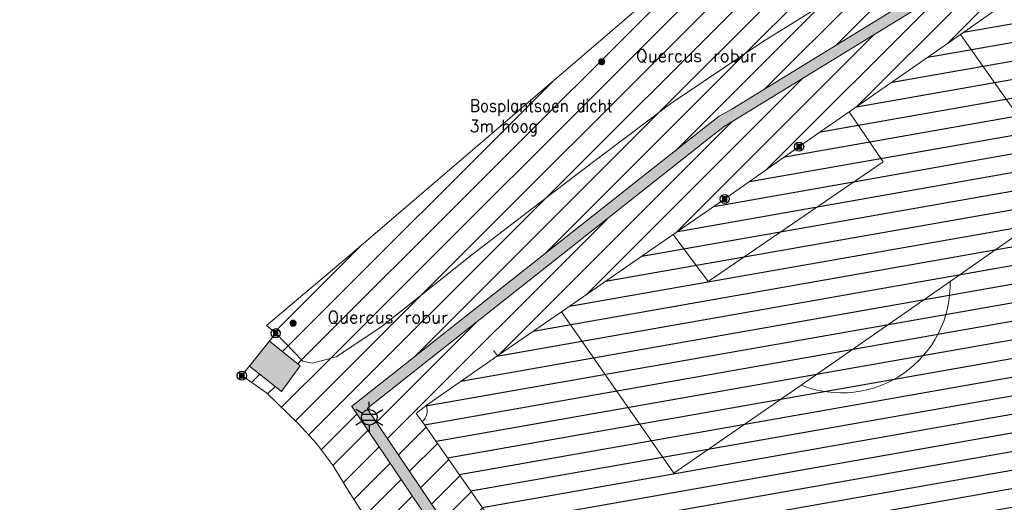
# Model space of a CAD drawing. Header units: metres. Extents: x 102852 to 107197, y 385458 to 392889.
# Tile 9 of 50: x 106647 to 106728, y 392576 to 392616. Entities that reach past the tile are written whole.
import ezdxf
from ezdxf.enums import TextEntityAlignment as Align

# ---------------------------------------------------------------- set-up
doc = ezdxf.new("R2010")
doc.units = ezdxf.units.M
for name, color, linetype, lineweight in [('0-BEPLANTING', 14, 'Continuous', 30), ('0-GRAS OM SPORTVELDEN', 2, 'Continuous', 30), ('0-GRAS SPORTVELDEN', 3, 'Continuous', 30), ('0-VERHARDING', 5, 'Continuous', 30), ('_alg-maatvoering', 7, 'Continuous', 0), ('B-WE-GR-STRUIK-G', 90, 'Continuous', 13), ('B-WE-IE-MEUBILAIR_WEGMEUBILAIR-S', 7, 'Continuous', 30), ('B-WE-IE-OV-LICHTMAST-S', 40, 'Continuous', 30), ('B-WE-VH-KANTVERHARDING-G', 60, 'Continuous', 13), ('B-WE-VW-MARKERING_LANGS_STREEP_DOORGETROKKEN-G', 7, 'Continuous', 13), ('Bomen', 84, 'Continuous', 0), ('Boomsoort', 10, 'Continuous', 0), ('N-WE-IE-TERREINAFSCHEIDING_KUNSTMATIG_HEKWERK-G', 6, 'Continuous', 0)]:
    doc.layers.add(name, color=color, linetype=linetype, lineweight=lineweight)
doc.styles.add('arial', font='arial.ttf')
doc.styles.add('NLCS-ISO', font='NLCS-ISO.ttf')
doc.styles.add('Style-txt', font='txt.shx')
pattern_1 = [(45, (0, 0), (-1.122532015, 1.122532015), [])]

# ---------------------------------------------------------------- blocks, each defined once
blk = doc.blocks.new('SIE-WEG_PAAL_VAST_8')
blk.add_hatch(color=256).paths.add_polyline_path([(-0.37, -0.37), (-0.37, 0.37), (0.37, 0.37), (0.37, -0.37)])
blk.add_circle((0, 0), 0.75)
blk.add_3dface([(0.37, 0.37), (-0.37, 0.37), (-0.37, -0.37), (0.37, -0.37)])
at = {"style": 'NLCS-ISO'}
blk.add_attdef('TYPE', (0, 0), '', height=1.75, dxfattribs=at)
blk = doc.blocks.new('B-SIE-WEG_LICHTMAST-SO_8')
at = {"ltscale": 0.1}
for p, q in [((0, 1.27), (0, 2.53)), ((-1.1, 0.63), (-2.19, 1.27)), ((1.1, 0.63), (2.19, 1.27)), ((-1.1, -0.63), (-2.19, -1.27)), ((0, -1.27), (0, -2.53)), ((1.1, -0.63), (2.19, -1.27))]:
    blk.add_line(p, q, dxfattribs=at)
at = {"flags": 128}
for points in [[(-1.16, 0.5), (1.16, 0.5)], [(-1.16, -0.5), (1.16, -0.5)]]:
    blk.add_lwpolyline(points, dxfattribs=at)
at = {"ltscale": 0.1}
blk.add_circle((0, 0), 1.27, dxfattribs=at)
at = {"style": 'NLCS-ISO'}
blk.add_attdef('TYPE', text='', height=1.8, dxfattribs=at).set_placement((0, 2.53), align=Align.BOTTOM_CENTER)
blk = doc.blocks.new('MPOLYGON_101')
at = {"layer": 'Bomen', "flags": 128}
for points in [[(106694.405, 392612.439), (106694.4, 392612.39), (106694.9, 392612.39)], [(106694.4, 392612.39), (106694.405, 392612.341), (106694.895, 392612.341)], [(106694.4, 392612.39), (106694.9, 392612.39), (106694.895, 392612.341)], [(106694.419, 392612.486), (106694.405, 392612.439), (106694.895, 392612.439)], [(106694.405, 392612.439), (106694.895, 392612.439), (106694.9, 392612.39)], [(106694.405, 392612.341), (106694.419, 392612.294), (106694.881, 392612.294)], [(106694.405, 392612.341), (106694.895, 392612.341), (106694.881, 392612.294)], [(106694.442, 392612.529), (106694.419, 392612.486), (106694.881, 392612.486)], [(106694.419, 392612.486), (106694.881, 392612.486), (106694.895, 392612.439)], [(106694.419, 392612.294), (106694.442, 392612.251), (106694.858, 392612.251)], [(106694.419, 392612.294), (106694.881, 392612.294), (106694.858, 392612.251)], [(106694.473, 392612.567), (106694.442, 392612.529), (106694.858, 392612.529)], [(106694.442, 392612.529), (106694.858, 392612.529), (106694.881, 392612.486)], [(106694.442, 392612.251), (106694.473, 392612.213), (106694.827, 392612.213)], [(106694.442, 392612.251), (106694.858, 392612.251), (106694.827, 392612.213)], [(106694.511, 392612.598), (106694.473, 392612.567), (106694.827, 392612.567)], [(106694.473, 392612.567), (106694.827, 392612.567), (106694.858, 392612.529)], [(106694.473, 392612.213), (106694.511, 392612.182), (106694.789, 392612.182)], [(106694.473, 392612.213), (106694.827, 392612.213), (106694.789, 392612.182)], [(106694.554, 392612.621), (106694.511, 392612.598), (106694.789, 392612.598)], [(106694.511, 392612.598), (106694.789, 392612.598), (106694.827, 392612.567)], [(106694.511, 392612.182), (106694.554, 392612.159), (106694.746, 392612.159)], [(106694.511, 392612.182), (106694.789, 392612.182), (106694.746, 392612.159)], [(106694.601, 392612.635), (106694.554, 392612.621), (106694.746, 392612.621)], [(106694.554, 392612.621), (106694.746, 392612.621), (106694.789, 392612.598)], [(106694.554, 392612.159), (106694.601, 392612.145), (106694.699, 392612.145)], [(106694.554, 392612.159), (106694.746, 392612.159), (106694.699, 392612.145)], [(106694.65, 392612.64), (106694.601, 392612.635), (106694.699, 392612.635)], [(106694.601, 392612.635), (106694.699, 392612.635), (106694.746, 392612.621)], [(106694.601, 392612.145), (106694.699, 392612.145), (106694.65, 392612.14)]]:
    blk.add_lwpolyline(points, close=True, dxfattribs=at)
at = {"layer": 'Bomen', "color": 74, "true_color": 0x55aa00, "flags": 128}
for points in [[(106694.4, 392612.39), (106694.405, 392612.439)], [(106694.405, 392612.341), (106694.4, 392612.39)], [(106694.405, 392612.439), (106694.419, 392612.486)], [(106694.419, 392612.294), (106694.405, 392612.341)], [(106694.419, 392612.486), (106694.442, 392612.529)], [(106694.442, 392612.251), (106694.419, 392612.294)], [(106694.442, 392612.529), (106694.473, 392612.567)], [(106694.473, 392612.213), (106694.442, 392612.251)], [(106694.473, 392612.567), (106694.511, 392612.598)], [(106694.511, 392612.182), (106694.473, 392612.213)], [(106694.511, 392612.598), (106694.554, 392612.621)], [(106694.554, 392612.159), (106694.511, 392612.182)], [(106694.554, 392612.621), (106694.601, 392612.635)], [(106694.601, 392612.145), (106694.554, 392612.159)], [(106694.601, 392612.635), (106694.65, 392612.64)], [(106694.65, 392612.14), (106694.601, 392612.145)], [(106694.65, 392612.64), (106694.699, 392612.635)], [(106694.699, 392612.145), (106694.65, 392612.14)], [(106694.699, 392612.635), (106694.746, 392612.621)], [(106694.746, 392612.159), (106694.699, 392612.145)], [(106694.746, 392612.621), (106694.789, 392612.598)], [(106694.789, 392612.182), (106694.746, 392612.159)], [(106694.789, 392612.598), (106694.827, 392612.567)], [(106694.827, 392612.213), (106694.789, 392612.182)], [(106694.827, 392612.567), (106694.858, 392612.529)], [(106694.858, 392612.251), (106694.827, 392612.213)], [(106694.858, 392612.529), (106694.881, 392612.486)], [(106694.881, 392612.294), (106694.858, 392612.251)], [(106694.881, 392612.486), (106694.895, 392612.439)], [(106694.895, 392612.341), (106694.881, 392612.294)], [(106694.895, 392612.439), (106694.9, 392612.39)], [(106694.9, 392612.39), (106694.895, 392612.341)]]:
    blk.add_lwpolyline(points, dxfattribs=at)
at = {"layer": 'Bomen'}
for points in [[(106694.405, 392612.439), (106694.4, 392612.39), (106694.9, 392612.39)], [(106694.419, 392612.486), (106694.405, 392612.439), (106694.895, 392612.439)], [(106694.405, 392612.439), (106694.895, 392612.439), (106694.9, 392612.39)], [(106694.442, 392612.529), (106694.419, 392612.486), (106694.881, 392612.486)], [(106694.419, 392612.486), (106694.881, 392612.486), (106694.895, 392612.439)], [(106694.473, 392612.567), (106694.442, 392612.529), (106694.858, 392612.529)], [(106694.442, 392612.529), (106694.858, 392612.529), (106694.881, 392612.486)], [(106694.511, 392612.598), (106694.473, 392612.567), (106694.827, 392612.567)], [(106694.473, 392612.567), (106694.827, 392612.567), (106694.858, 392612.529)], [(106694.554, 392612.621), (106694.511, 392612.598), (106694.789, 392612.598)], [(106694.511, 392612.598), (106694.789, 392612.598), (106694.827, 392612.567)], [(106694.601, 392612.635), (106694.554, 392612.621), (106694.746, 392612.621)], [(106694.554, 392612.621), (106694.746, 392612.621), (106694.789, 392612.598)], [(106694.65, 392612.64), (106694.601, 392612.635), (106694.699, 392612.635)], [(106694.601, 392612.635), (106694.699, 392612.635), (106694.746, 392612.621)]]:
    blk.add_solid(points, dxfattribs=at)
at = {"layer": 'Bomen', "extrusion": (0, 0, -1)}
for points in [[(-106694.4, 392612.39), (-106694.405, 392612.341), (-106694.895, 392612.341)], [(-106694.4, 392612.39), (-106694.9, 392612.39), (-106694.895, 392612.341)], [(-106694.405, 392612.341), (-106694.419, 392612.294), (-106694.881, 392612.294)], [(-106694.405, 392612.341), (-106694.895, 392612.341), (-106694.881, 392612.294)], [(-106694.419, 392612.294), (-106694.442, 392612.251), (-106694.858, 392612.251)], [(-106694.419, 392612.294), (-106694.881, 392612.294), (-106694.858, 392612.251)], [(-106694.442, 392612.251), (-106694.473, 392612.213), (-106694.827, 392612.213)], [(-106694.442, 392612.251), (-106694.858, 392612.251), (-106694.827, 392612.213)], [(-106694.473, 392612.213), (-106694.511, 392612.182), (-106694.789, 392612.182)], [(-106694.473, 392612.213), (-106694.827, 392612.213), (-106694.789, 392612.182)], [(-106694.511, 392612.182), (-106694.554, 392612.159), (-106694.746, 392612.159)], [(-106694.511, 392612.182), (-106694.789, 392612.182), (-106694.746, 392612.159)], [(-106694.554, 392612.159), (-106694.601, 392612.145), (-106694.699, 392612.145)], [(-106694.554, 392612.159), (-106694.746, 392612.159), (-106694.699, 392612.145)], [(-106694.601, 392612.145), (-106694.699, 392612.145), (-106694.65, 392612.14)]]:
    blk.add_solid(points, dxfattribs=at)
blk = doc.blocks.new('MPOLYGON_212')
at = {"layer": 'Bomen', "flags": 128}
for points in [[(106669.152, 392591.023), (106669.147, 392590.974), (106669.647, 392590.974)], [(106669.147, 392590.974), (106669.152, 392590.925), (106669.643, 392590.925)], [(106669.147, 392590.974), (106669.647, 392590.974), (106669.643, 392590.925)], [(106669.167, 392591.069), (106669.152, 392591.023), (106669.643, 392591.023)], [(106669.152, 392591.023), (106669.643, 392591.023), (106669.647, 392590.974)], [(106669.19, 392591.113), (106669.167, 392591.069), (106669.628, 392591.069)], [(106669.167, 392591.069), (106669.628, 392591.069), (106669.643, 392591.023)], [(106669.221, 392591.151), (106669.19, 392591.113), (106669.605, 392591.113)], [(106669.19, 392591.113), (106669.605, 392591.113), (106669.628, 392591.069)], [(106669.259, 392591.182), (106669.221, 392591.151), (106669.574, 392591.151)], [(106669.221, 392591.151), (106669.574, 392591.151), (106669.605, 392591.113)], [(106669.302, 392591.205), (106669.259, 392591.182), (106669.536, 392591.182)], [(106669.259, 392591.182), (106669.536, 392591.182), (106669.574, 392591.151)], [(106669.349, 392591.219), (106669.302, 392591.205), (106669.493, 392591.205)], [(106669.302, 392591.205), (106669.493, 392591.205), (106669.536, 392591.182)], [(106669.397, 392591.224), (106669.349, 392591.219), (106669.446, 392591.219)], [(106669.349, 392591.219), (106669.446, 392591.219), (106669.493, 392591.205)], [(106669.152, 392590.925), (106669.167, 392590.878), (106669.628, 392590.878)], [(106669.152, 392590.925), (106669.643, 392590.925), (106669.628, 392590.878)], [(106669.167, 392590.878), (106669.19, 392590.835), (106669.605, 392590.835)], [(106669.167, 392590.878), (106669.628, 392590.878), (106669.605, 392590.835)], [(106669.19, 392590.835), (106669.221, 392590.797), (106669.574, 392590.797)], [(106669.19, 392590.835), (106669.605, 392590.835), (106669.574, 392590.797)], [(106669.221, 392590.797), (106669.259, 392590.766), (106669.536, 392590.766)], [(106669.221, 392590.797), (106669.574, 392590.797), (106669.536, 392590.766)], [(106669.259, 392590.766), (106669.302, 392590.743), (106669.493, 392590.743)], [(106669.259, 392590.766), (106669.536, 392590.766), (106669.493, 392590.743)], [(106669.302, 392590.743), (106669.349, 392590.729), (106669.446, 392590.729)], [(106669.302, 392590.743), (106669.493, 392590.743), (106669.446, 392590.729)], [(106669.349, 392590.729), (106669.446, 392590.729), (106669.397, 392590.724)]]:
    blk.add_lwpolyline(points, close=True, dxfattribs=at)
at = {"layer": 'Bomen', "color": 74, "true_color": 0x55aa00, "flags": 128}
for points in [[(106669.147, 392590.974), (106669.152, 392591.023)], [(106669.152, 392590.925), (106669.147, 392590.974)], [(106669.152, 392591.023), (106669.167, 392591.069)], [(106669.167, 392591.069), (106669.19, 392591.113)], [(106669.19, 392591.113), (106669.221, 392591.151)], [(106669.221, 392591.151), (106669.259, 392591.182)], [(106669.259, 392591.182), (106669.302, 392591.205)], [(106669.302, 392591.205), (106669.349, 392591.219)], [(106669.349, 392591.219), (106669.397, 392591.224)], [(106669.397, 392591.224), (106669.446, 392591.219)], [(106669.446, 392591.219), (106669.493, 392591.205)], [(106669.493, 392591.205), (106669.536, 392591.182)], [(106669.536, 392591.182), (106669.574, 392591.151)], [(106669.574, 392591.151), (106669.605, 392591.113)], [(106669.605, 392591.113), (106669.628, 392591.069)], [(106669.628, 392591.069), (106669.643, 392591.023)], [(106669.643, 392591.023), (106669.647, 392590.974)], [(106669.647, 392590.974), (106669.643, 392590.925)], [(106669.167, 392590.878), (106669.152, 392590.925)], [(106669.19, 392590.835), (106669.167, 392590.878)], [(106669.221, 392590.797), (106669.19, 392590.835)], [(106669.259, 392590.766), (106669.221, 392590.797)], [(106669.302, 392590.743), (106669.259, 392590.766)], [(106669.349, 392590.729), (106669.302, 392590.743)], [(106669.397, 392590.724), (106669.349, 392590.729)], [(106669.446, 392590.729), (106669.397, 392590.724)], [(106669.493, 392590.743), (106669.446, 392590.729)], [(106669.536, 392590.766), (106669.493, 392590.743)], [(106669.574, 392590.797), (106669.536, 392590.766)], [(106669.605, 392590.835), (106669.574, 392590.797)], [(106669.628, 392590.878), (106669.605, 392590.835)], [(106669.643, 392590.925), (106669.628, 392590.878)]]:
    blk.add_lwpolyline(points, dxfattribs=at)
at = {"layer": 'Bomen'}
for points in [[(106669.152, 392591.023), (106669.147, 392590.974), (106669.647, 392590.974)], [(106669.167, 392591.069), (106669.152, 392591.023), (106669.643, 392591.023)], [(106669.152, 392591.023), (106669.643, 392591.023), (106669.647, 392590.974)], [(106669.19, 392591.113), (106669.167, 392591.069), (106669.628, 392591.069)], [(106669.167, 392591.069), (106669.628, 392591.069), (106669.643, 392591.023)], [(106669.221, 392591.151), (106669.19, 392591.113), (106669.605, 392591.113)], [(106669.19, 392591.113), (106669.605, 392591.113), (106669.628, 392591.069)], [(106669.259, 392591.182), (106669.221, 392591.151), (106669.574, 392591.151)], [(106669.221, 392591.151), (106669.574, 392591.151), (106669.605, 392591.113)], [(106669.302, 392591.205), (106669.259, 392591.182), (106669.536, 392591.182)], [(106669.259, 392591.182), (106669.536, 392591.182), (106669.574, 392591.151)], [(106669.349, 392591.219), (106669.302, 392591.205), (106669.493, 392591.205)], [(106669.302, 392591.205), (106669.493, 392591.205), (106669.536, 392591.182)], [(106669.397, 392591.224), (106669.349, 392591.219), (106669.446, 392591.219)], [(106669.349, 392591.219), (106669.446, 392591.219), (106669.493, 392591.205)]]:
    blk.add_solid(points, dxfattribs=at)
at = {"layer": 'Bomen', "extrusion": (0, 0, -1)}
for points in [[(-106669.147, 392590.974), (-106669.152, 392590.925), (-106669.643, 392590.925)], [(-106669.147, 392590.974), (-106669.647, 392590.974), (-106669.643, 392590.925)], [(-106669.152, 392590.925), (-106669.167, 392590.878), (-106669.628, 392590.878)], [(-106669.152, 392590.925), (-106669.643, 392590.925), (-106669.628, 392590.878)], [(-106669.167, 392590.878), (-106669.19, 392590.835), (-106669.605, 392590.835)], [(-106669.167, 392590.878), (-106669.628, 392590.878), (-106669.605, 392590.835)], [(-106669.19, 392590.835), (-106669.221, 392590.797), (-106669.574, 392590.797)], [(-106669.19, 392590.835), (-106669.605, 392590.835), (-106669.574, 392590.797)], [(-106669.221, 392590.797), (-106669.259, 392590.766), (-106669.536, 392590.766)], [(-106669.221, 392590.797), (-106669.574, 392590.797), (-106669.536, 392590.766)], [(-106669.259, 392590.766), (-106669.302, 392590.743), (-106669.493, 392590.743)], [(-106669.259, 392590.766), (-106669.536, 392590.766), (-106669.493, 392590.743)], [(-106669.302, 392590.743), (-106669.349, 392590.729), (-106669.446, 392590.729)], [(-106669.302, 392590.743), (-106669.493, 392590.743), (-106669.446, 392590.729)], [(-106669.349, 392590.729), (-106669.446, 392590.729), (-106669.397, 392590.724)]]:
    blk.add_solid(points, dxfattribs=at)

msp = doc.modelspace()

# ---------------------------------------------------------------- hatches: boundary and pattern name
at = {"layer": '0-BEPLANTING'}
h = msp.add_hatch(dxfattribs=at)
h.set_pattern_fill('ANSI31', color=256, scale=0.1, pattern_type=2)
h.set_pattern_definition(pattern_1)
h.paths.add_polyline_path([(106692.776, 392603.3), (106700.324, 392608.965), (106707.807, 392614.021), (106715.56, 392618.864), (106718.026, 392620.607), (106718.557, 392621.543), (106718.55, 392622.621), (106718.467, 392622.837), (106718.334, 392622.743), (106713.856, 392627.914), (106713.207, 392630.281), (106713.127, 392630.212), (106696.091, 392615.439), (106673.858, 392596.383), (106667.224, 392590.79), (106667.968, 392590.155), (106670.188, 392587.868), (106670.987, 392587.691), (106672.913, 392588.234), (106676.653, 392590.701), (106684.025, 392596.591)])
at = {"layer": '0-GRAS OM SPORTVELDEN', "ltscale": 0.2}
h = msp.add_hatch(dxfattribs=at)
h.set_pattern_fill('ANSI31', color=256, scale=0.1, pattern_type=2)
h.set_pattern_definition([(45, (0.0001, -2e-20), (-1.122532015, 1.122532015), [])])
h.paths.add_polyline_path([(106699.614, 392543.22), (106701.786, 392544.736), (106698.685, 392548.144), (106698.068, 392548.888), (106697.594, 392549.567), (106696.581, 392551.042), (106692.036, 392557.715), (106684.596, 392552.902), (106684.376, 392552.032), (106686.375, 392549.084), (106672.574, 392539.687), (106666.753, 392548.265), (106680.539, 392557.637), (106682.538, 392554.692), (106683.476, 392554.528), (106690.958, 392559.343), (106674.178, 392584.164), (106703.298, 392607.168), (106704.266, 392607.95), (106705.304, 392608.521), (106736.985, 392627.973), (106743.105, 392619.568), (106745.323, 392621.209), (106744.699, 392621.923), (106745.498, 392622.471), (106746.058, 392621.742), (106748.221, 392623.288), (106748.137, 392623.451), (106737.284, 392636.269), (106736.454, 392635.569), (106718.467, 392622.837), (106718.55, 392622.621), (106718.557, 392621.543), (106718.026, 392620.607), (106715.56, 392618.864), (106707.807, 392614.021), (106700.324, 392608.965), (106692.776, 392603.3), (106684.025, 392596.591), (106676.653, 392590.701), (106672.913, 392588.234), (106670.987, 392587.691), (106670.188, 392587.868), (106667.968, 392590.155), (106667.449, 392589.503), (106669.971, 392587.493), (106668.447, 392585.374), (106665.824, 392587.465), (106665.2, 392586.682), (106667.215, 392585.28), (106669.82, 392582.755), (106671.342, 392581.09), (106672.673, 392579.289), (106673.83, 392577.418), (106675.119, 392575.367), (106679.118, 392570.634), (106682.137, 392566.65), (106682.7, 392565.327), (106682.662, 392564.337), (106681.467, 392562.832), (106679.193, 392561.809), (106677.797, 392562.217), (106676.526, 392563.934), (106671.746, 392572.29), (106652.074, 392554.824), (106655.274, 392551.965), (106661.415, 392546.593), (106672.084, 392538.844), (106682.004, 392532.194), (106682.769, 392533.036), (106686.619, 392536.643), (106687.392, 392536.807), (106688.818, 392535.824), (106697.274, 392530.659), (106697.647, 392537.64), (106698.705, 392541.649)])
h = msp.add_hatch(dxfattribs=at)
h.set_pattern_fill('ANSI31', color=256, scale=0.1, pattern_type=2)
h.set_pattern_definition(pattern_1)
h.paths.add_polyline_path([(106755.851, 392600.517), (106736.7, 392626.765), (106705.88, 392607.828), (106704.681, 392607.082), (106675.463, 392583.983), (106691.587, 392560.03), (106697.226, 392551.704), (106698.233, 392552.356), (106698.394, 392552.104), (106698.768, 392552.358), (106700.07, 392550.345), (106699.855, 392550.177), (106699.966, 392549.954), (106698.914, 392549.207), (106702.633, 392545.217), (106706.774, 392539.359), (106709.241, 392541.086), (106684.127, 392576.951), (106679.966, 392582.915), (106679.477, 392583.583), (106680.277, 392584.246), (106686.112, 392588.301), (106691.367, 392591.92), (106700.501, 392598.236), (106704.717, 392601.148), (106710.812, 392605.443), (106714.917, 392608.287), (106724.019, 392614.629), (106729.293, 392618.351), (106735.15, 392622.374), (106735.893, 392622.864), (106736.39, 392622.146), (106740.804, 392615.899), (106765.933, 392579.748), (106769.242, 392582.106), (106769.173, 392582.202), (106767.743, 392584.207)])
at = {"layer": '0-GRAS SPORTVELDEN'}
h = msp.add_hatch(dxfattribs=at)
h.set_pattern_fill('HATCH', color=256, scale=0.1, style=0, pattern_type=2)
h.set_pattern_definition([(10, (106743.9485, 392580.1995), (-0.260472, 1.477212), [])])
h.paths.add_polyline_path([(106740.804, 392615.899), (106736.39, 392622.146), (106735.15, 392622.374), (106729.293, 392618.351), (106724.019, 392614.629), (106714.917, 392608.287), (106710.812, 392605.443), (106704.717, 392601.148), (106700.501, 392598.236), (106691.367, 392591.92), (106686.112, 392588.301), (106680.277, 392584.246), (106679.966, 392582.915), (106684.127, 392576.951), (106709.756, 392540.35), (106734.968, 392504.108), (106739.04, 392498.305), (106740.408, 392498.041), (106746.05, 392501.891), (106751.544, 392505.717), (106760.597, 392511.874), (106764.739, 392514.812), (106770.873, 392519.025), (106775.167, 392521.898), (106784.338, 392528.171), (106790.016, 392532.052), (106795.491, 392535.817), (106795.809, 392537.129), (106765.933, 392579.748)])
at = {"layer": '0-VERHARDING', "true_color": 0x939598}
for points in [[(106701.786, 392544.736), (106698.685, 392548.144), (106698.068, 392548.888), (106697.594, 392549.567), (106696.581, 392551.042), (106692.036, 392557.715), (106690.958, 392559.343), (106674.178, 392584.164), (106703.298, 392607.168), (106704.266, 392607.95), (106705.304, 392608.521), (106736.985, 392627.973), (106736.7, 392626.765), (106705.88, 392607.828), (106704.681, 392607.082), (106675.463, 392583.983), (106691.587, 392560.03), (106697.226, 392551.704), (106697.428, 392551.669), (106698.911, 392549.425), (106698.914, 392549.207), (106702.633, 392545.217), (106701.97, 392544.865)], [(106668.447, 392585.374), (106665.824, 392587.465), (106667.449, 392589.503), (106669.971, 392587.493)]]:
    msp.add_hatch(color=252, dxfattribs=at).paths.add_polyline_path(points)

# ---------------------------------------------------------------- linework, layer by layer
at = {"layer": 'B-WE-GR-STRUIK-G', "flags": 128}
msp.add_lwpolyline([(106718.467, 392622.837), (106718.55, 392622.621), (106718.557, 392621.543), (106718.026, 392620.607), (106715.56, 392618.864), (106707.807, 392614.021), (106700.324, 392608.965), (106692.776, 392603.3), (106684.025, 392596.591), (106676.653, 392590.701), (106672.913, 392588.234), (106670.987, 392587.691), (106670.188, 392587.868), (106667.968, 392590.155)], dxfattribs=at)
at = {"layer": 'B-WE-VH-KANTVERHARDING-G', "flags": 128}
for points in [[(106736.454, 392635.569), (106737.284, 392636.269), (106748.137, 392623.451), (106748.221, 392623.288), (106746.058, 392621.742), (106745.498, 392622.471), (106744.699, 392621.923), (106745.323, 392621.209), (106743.105, 392619.568), (106736.985, 392627.973), (106705.304, 392608.521), (106704.266, 392607.95), (106703.298, 392607.168), (106674.178, 392584.164)], [(106736.7, 392626.765), (106705.88, 392607.828), (106704.681, 392607.082), (106703.585, 392606.235), (106675.463, 392583.983)], [(106665.824, 392587.465), (106668.447, 392585.374), (106669.971, 392587.493), (106667.449, 392589.503)], [(106674.192, 392584.166), (106690.958, 392559.343), (106683.476, 392554.528), (106682.538, 392554.692), (106680.539, 392557.637), (106666.753, 392548.265), (106672.574, 392539.687), (106686.375, 392549.084), (106684.376, 392552.032), (106684.596, 392552.902), (106692.036, 392557.715), (106696.581, 392551.042), (106697.594, 392549.567), (106698.068, 392548.888), (106698.685, 392548.144), (106701.786, 392544.736)], [(106675.463, 392583.983), (106691.587, 392560.03)]]:
    msp.add_lwpolyline(points, dxfattribs=at)
at = {"layer": 'B-WE-VW-MARKERING_LANGS_STREEP_DOORGETROKKEN-G', "flags": 128}
for points in [[(106734.968, 392504.108), (106709.756, 392540.35), (106684.127, 392576.951), (106679.966, 392582.915), (106679.477, 392583.583), (106680.277, 392584.246), (106686.112, 392588.301), (106691.367, 392591.92), (106700.501, 392598.236), (106704.717, 392601.148), (106710.812, 392605.443), (106714.917, 392608.287), (106724.019, 392614.629), (106729.293, 392618.351)], [(106691.367, 392591.92), (106700.55, 392578.679), (106710.978, 392585.904), (106723.168, 392594.403), (106733.288, 392601.489), (106724.019, 392614.629)], [(106700.501, 392598.236), (106703.368, 392594.385), (106717.679, 392604.209), (106714.917, 392608.287)], [(106686.112, 392588.301), (106685.81, 392588.734)]]:
    msp.add_lwpolyline(points, dxfattribs=at)
at = {"layer": 'B-WE-VW-MARKERING_LANGS_STREEP_DOORGETROKKEN-G'}
for centre, radius, start, end in [((106714.278, 392594.162), 8.893, 248.2182, 1.55105), ((106679.276, 392583.778), 1.105, 308.64503, 25.05154)]:
    msp.add_arc(centre, radius, start, end, dxfattribs=at)
at = {"layer": 'N-WE-IE-TERREINAFSCHEIDING_KUNSTMATIG_HEKWERK-G', "flags": 128}
msp.add_lwpolyline([(106727.501, 392642.599), (106713.127, 392630.212), (106696.091, 392615.439), (106673.858, 392596.383), (106667.224, 392590.79), (106667.968, 392590.155), (106665.2, 392586.682), (106667.215, 392585.28), (106669.82, 392582.755), (106671.342, 392581.09), (106672.673, 392579.289), (106673.83, 392577.418), (106675.119, 392575.367), (106671.746, 392572.29), (106652.074, 392554.824), (106647.013, 392550.413), (106685.562, 392524.056)], dxfattribs=at)

# ---------------------------------------------------------------- block references
at = {"layer": 'B-WE-IE-MEUBILAIR_WEGMEUBILAIR-S', "xscale": 0.5, "yscale": 0.5, "zscale": 0.5, "rotation": 360}
for p in [(106710.812, 392605.443), (106704.717, 392601.148), (106667.968, 392590.155), (106665.2, 392586.682)]:
    msp.add_blockref('SIE-WEG_PAAL_VAST_8', p, dxfattribs=at)
at = {"layer": 'B-WE-IE-OV-LICHTMAST-S', "xscale": 0.5, "yscale": 0.5, "zscale": 0.5, "rotation": 360}
msp.add_blockref('B-SIE-WEG_LICHTMAST-SO_8', (106675.631, 392583.271), dxfattribs=at)
at = {"layer": 'Bomen', "rotation": 360}
for name in ['MPOLYGON_101', 'MPOLYGON_212']:
    msp.add_blockref(name, (0, 0, 0.134), dxfattribs=at)

# ---------------------------------------------------------------- texts
at = {"layer": '_alg-maatvoering', "insert": (106683.864, 392609.306), "char_height": 1, "attachment_point": 1, "style": 'arial'}
msp.add_mtext('\\FSTANDARD;Bosplantsoen dicht\\P3m hoog', dxfattribs=at)
at = {"layer": 'Boomsoort', "color": 7, "style": 'Style-txt'}
for p in [(106707.317, 392612.39, 0.134), (106682.064, 392590.974, 0.134)]:
    msp.add_text('Quercus robur', height=1, dxfattribs=at).set_placement(p, align=Align.RIGHT)

doc.saveas('drawing.dxf')
